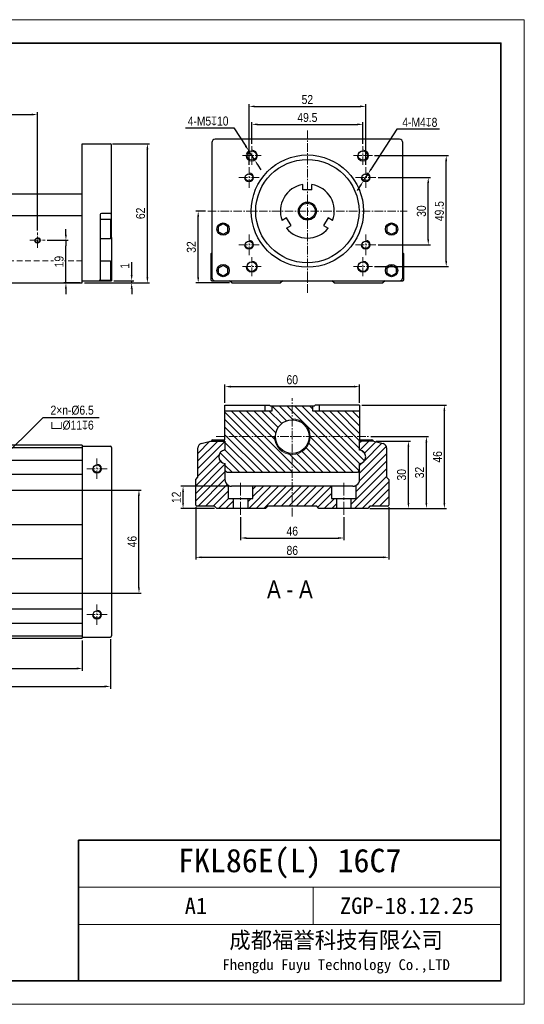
# Model space of a CAD drawing. Header units: millimetres. Extents: x 100 to 2099, y 30 to 469.
# Tile 12 of 12: x 1875 to 2099, y 30 to 469. Entities that reach past the tile are written whole.
import ezdxf

# ---------------------------------------------------------------- set-up
doc = ezdxf.new("R2010")
doc.units = ezdxf.units.MM
doc.linetypes.add('CENTER2', pattern=[28.575, 19.05, -3.175, 3.175, -3.175])
doc.linetypes.add('DASHED', pattern=[19.05, 12.7, -6.35])
doc.layers.get('Defpoints').update_dxf_attribs({"lineweight": 13})
for name, color, linetype, lineweight in [('剖面', 252, 'Continuous', 5), ('小粗', 7, 'Continuous', 25), ('标注', 3, 'Continuous', 13), ('点划线', 1, 'CENTER2', 13), ('粗线', 7, 'Continuous', 35), ('细线', 7, 'Continuous', 13), ('虚线', 253, 'DASHED', 13)]:
    doc.layers.add(name, color=color, linetype=linetype, lineweight=lineweight)
doc.styles.add('4', font='ARIALN.TTF', dxfattribs={"height": 4})
doc.styles.add('图号', font='txt', dxfattribs={"height": 3.5})
doc.dimstyles.new('A4—对齐', dxfattribs={"dimtxt": 4.2, "dimasz": 2.5, "dimexe": 1, "dimexo": 1, "dimgap": 1, "dimtad": 1, "dimdec": 1, "dimzin": 9, "dimdsep": 46, "dimtxsty": '4', "dimcen": 2.5, "dimadec": 0, "dimazin": 0, "dimtm": 1e-09, "dimtfac": 1, "dimtdec": 1, "dimtmove": 0, "dimatfit": 3, "dimfxl": 0, "dimtolj": 1, "dimarcsym": 0})
doc.dimstyles.new('A4—水平', dxfattribs={"dimtxt": 4.2, "dimasz": 2.5, "dimexe": 2, "dimexo": 1, "dimgap": 1, "dimtad": 1, "dimtih": 1, "dimtoh": 1, "dimdec": 1, "dimzin": 12, "dimdsep": 46, "dimtxsty": '4', "dimcen": 2.5, "dimadec": 0, "dimazin": 0, "dimtm": 1e-09, "dimtfac": 1, "dimtdec": 1, "dimtmove": 0, "dimatfit": 3, "dimfxl": 0, "dimtolj": 1, "dimarcsym": 0})

# ---------------------------------------------------------------- blocks, each defined once
blk = doc.blocks.new('A4图框')
at = {"layer": '粗线'}
for p in [(202, 5), (292, 35)]:
    blk.add_line(p, (202, 35), dxfattribs=at)
blk.add_lwpolyline([(5, 205), (292, 205), (292, 5), (5, 5)], close=True, dxfattribs=at)
at = {"layer": '细线'}
for p, q in [((292, 25), (202, 25)), ((252, 17), (252, 25)), ((292, 17), (202, 17))]:
    blk.add_line(p, q, dxfattribs=at)
blk.add_lwpolyline([(0, 210), (297, 210), (297, 0), (0, 0)], close=True, dxfattribs=at)
at = {"layer": '细线', "insert": (256.89, 11), "char_height": 3.5, "width": 70.2104, "attachment_point": 5, "style": '图号'}
blk.add_mtext('成都福誉科技有限公司\\P{\\H0.65714x;Fhengdu Fuyu Technology Co.,LTD}', dxfattribs=at)
blk = doc.blocks.new('*D9')
at = {"layer": 'Defpoints', "color": 0, "transparency": 16777216}
for p in [(1882.64, 426.39), (1642.64, 373.79), (1882.64, 373.79)]:
    blk.add_point(p, dxfattribs=at)
at = {"layer": '标注', "color": 0, "lineweight": -2, "transparency": 16777216}
for p, q in [((1642.64, 374.79), (1642.64, 427.39)), ((1645.14, 426.39), (1880.14, 426.39)), ((1882.64, 374.79), (1882.64, 427.39))]:
    blk.add_line(p, q, dxfattribs=at)
at = {"layer": '标注', "color": 0, "transparency": 16777216}
for points in [[(1645.14, 426.81), (1645.14, 425.98), (1642.64, 426.39)], [(1880.14, 426.81), (1880.14, 425.98), (1882.64, 426.39)]]:
    blk.add_solid(points, dxfattribs=at)
at = {"layer": '标注', "color": 0, "transparency": 16777216, "insert": (1762.64, 429.94), "char_height": 4, "width": 35.4298, "attachment_point": 5, "style": '4'}
blk.add_mtext('\\A1;{\\fSimSun|b0|i0|c134|p34;(}m-1{\\fSimSun|b0|i0|c134|p34;)}×200', dxfattribs=at)
blk = doc.blocks.new('*D14')
at = {"layer": 'Defpoints', "color": 0, "transparency": 16777216}
for p in [(1886.05, 370.38), (1895.33, 370.38), (1902.64, 351.38)]:
    blk.add_point(p, dxfattribs=at)
at = {"layer": '标注', "color": 0, "lineweight": -2, "transparency": 16777216}
for p, q in [((1895.33, 372.88), (1895.33, 375.38)), ((1887.05, 370.38), (1896.33, 370.38)), ((1895.33, 370.38), (1895.33, 367.88)), ((1895.33, 353.88), (1895.33, 367.88)), ((1901.64, 351.38), (1894.33, 351.38)), ((1895.33, 351.38), (1895.33, 353.88)), ((1895.33, 348.88), (1895.33, 346.38))]:
    blk.add_line(p, q, dxfattribs=at)
at = {"layer": '标注', "color": 0, "transparency": 16777216}
for points in [[(1894.91, 372.88), (1895.74, 372.88), (1895.33, 370.38)], [(1894.91, 348.88), (1895.74, 348.88), (1895.33, 351.38)]]:
    blk.add_solid(points, dxfattribs=at)
at = {"layer": '标注', "color": 0, "transparency": 16777216, "insert": (1892.28, 360.88), "char_height": 4, "attachment_point": 5, "rotation": 90, "style": '4', "bg_fill": 3, "box_fill_scale": 1.1, "bg_fill_color": 256, "bg_fill_true_color": 13158600, "bg_fill_transparency": 0}
blk.add_mtext('\\A1;19', dxfattribs=at)
blk = doc.blocks.new('*D15')
at = {"layer": 'Defpoints', "color": 0, "transparency": 16777216}
for p in [(1902.64, 351.38), (1915.64, 352.38), (1924.61, 352.38)]:
    blk.add_point(p, dxfattribs=at)
at = {"layer": '标注', "color": 0, "lineweight": -2, "transparency": 16777216}
for p, q in [((1924.61, 354.88), (1924.61, 360.59)), ((1903.64, 351.38), (1925.61, 351.38)), ((1916.64, 352.38), (1925.61, 352.38)), ((1924.61, 351.38), (1924.61, 352.38)), ((1924.61, 348.88), (1924.61, 346.38))]:
    blk.add_line(p, q, dxfattribs=at)
at = {"layer": '标注', "color": 0, "transparency": 16777216}
for points in [[(1924.19, 354.88), (1925.02, 354.88), (1924.61, 352.38)], [(1924.19, 348.88), (1925.02, 348.88), (1924.61, 351.38)]]:
    blk.add_solid(points, dxfattribs=at)
at = {"layer": '标注', "color": 0, "transparency": 16777216, "insert": (1921.6, 358.98), "char_height": 4, "attachment_point": 5, "rotation": 90, "style": '4'}
blk.add_mtext('\\A1;1', dxfattribs=at)
blk = doc.blocks.new('*D16')
at = {"layer": 'Defpoints', "color": 0, "transparency": 16777216}
for p in [(1915.14, 413.38), (1931.61, 413.38), (1902.64, 351.38)]:
    blk.add_point(p, dxfattribs=at)
at = {"layer": '标注', "color": 0, "lineweight": -2, "transparency": 16777216}
for p, q in [((1916.14, 413.38), (1932.61, 413.38)), ((1931.61, 353.88), (1931.61, 410.88)), ((1903.64, 351.38), (1932.61, 351.38))]:
    blk.add_line(p, q, dxfattribs=at)
at = {"layer": '标注', "color": 0, "transparency": 16777216}
for points in [[(1931.19, 410.88), (1932.02, 410.88), (1931.61, 413.38)], [(1931.19, 353.88), (1932.02, 353.88), (1931.61, 351.38)]]:
    blk.add_solid(points, dxfattribs=at)
at = {"layer": '标注', "color": 0, "transparency": 16777216, "insert": (1928.56, 382.38), "char_height": 4, "attachment_point": 5, "rotation": 90, "style": '4'}
blk.add_mtext('\\A1;62', dxfattribs=at)
blk = doc.blocks.new('*D17')
at = {"layer": 'Defpoints', "color": 0, "transparency": 16777216}
for p in [(2028.82, 430.02), (1976.86, 402.94), (2028.82, 402.94)]:
    blk.add_point(p, dxfattribs=at)
at = {"layer": '标注', "color": 0, "lineweight": -2, "transparency": 16777216}
for p, q in [((1976.86, 403.94), (1976.86, 431.02)), ((1979.36, 430.02), (2026.32, 430.02)), ((2028.82, 403.94), (2028.82, 431.02))]:
    blk.add_line(p, q, dxfattribs=at)
at = {"layer": '标注', "color": 0, "transparency": 16777216}
for points in [[(1979.36, 430.44), (1979.36, 429.61), (1976.86, 430.02)], [(2026.32, 430.44), (2026.32, 429.61), (2028.82, 430.02)]]:
    blk.add_solid(points, dxfattribs=at)
at = {"layer": '标注', "color": 0, "transparency": 16777216, "insert": (2002.84, 433.07), "char_height": 4, "attachment_point": 5, "style": '4'}
blk.add_mtext('\\A1;52', dxfattribs=at)
blk = doc.blocks.new('*D18')
at = {"layer": 'Defpoints', "color": 0, "transparency": 16777216}
for p in [(2027.59, 422.02), (1978.09, 412.33), (2027.59, 412.33)]:
    blk.add_point(p, dxfattribs=at)
at = {"layer": '标注', "color": 0, "lineweight": -2, "transparency": 16777216}
for p, q in [((1978.09, 413.33), (1978.09, 423.02)), ((1980.59, 422.02), (2025.09, 422.02)), ((2027.59, 413.33), (2027.59, 423.02))]:
    blk.add_line(p, q, dxfattribs=at)
at = {"layer": '标注', "color": 0, "transparency": 16777216}
for points in [[(1980.59, 422.44), (1980.59, 421.61), (1978.09, 422.02)], [(2025.09, 422.44), (2025.09, 421.61), (2027.59, 422.02)]]:
    blk.add_solid(points, dxfattribs=at)
at = {"layer": '标注', "color": 0, "transparency": 16777216, "insert": (2002.84, 425.07), "char_height": 4, "attachment_point": 5, "style": '4'}
blk.add_mtext('\\A1;49.5', dxfattribs=at)
blk = doc.blocks.new('*D19')
at = {"layer": 'Defpoints', "color": 0, "transparency": 16777216}
for p in [(2029.91, 400.06), (2027.74, 396.7)]:
    blk.add_point(p, dxfattribs=at)
at = {"layer": '标注', "color": 0, "lineweight": -2, "transparency": 16777216}
for p, q in [((2042.73, 419.88), (2031.27, 402.16)), ((2061.66, 419.88), (2042.73, 419.88)), ((2027.74, 396.7), (2029.91, 400.06)), ((2026.38, 394.6), (2025.02, 392.5))]:
    blk.add_line(p, q, dxfattribs=at)
at = {"layer": '标注', "color": 0, "transparency": 16777216}
for points in [[(2030.92, 402.38), (2031.62, 401.93), (2029.91, 400.06)], [(2026.03, 394.83), (2026.73, 394.37), (2027.74, 396.7)]]:
    blk.add_solid(points, dxfattribs=at)
at = {"layer": '标注', "color": 0, "transparency": 16777216, "insert": (2052.92, 422.92), "char_height": 4, "attachment_point": 5, "style": '4'}
blk.add_mtext('\\A1;4-M4{\\Fgdt|c134;x}8', dxfattribs=at)
blk = doc.blocks.new('*D20')
at = {"layer": 'Defpoints', "color": 0, "transparency": 16777216}
for p in [(1976.74, 410.23), (1979.45, 406.03)]:
    blk.add_point(p, dxfattribs=at)
at = {"layer": '标注', "color": 0, "lineweight": -2, "transparency": 16777216}
for p, q in [((1948.63, 420.45), (1970.15, 420.45)), ((1970.15, 420.45), (1975.39, 412.33)), ((1979.45, 406.03), (1976.74, 410.23)), ((1980.8, 403.92), (1982.16, 401.82))]:
    blk.add_line(p, q, dxfattribs=at)
blk.add_arc((1978.09, 408.13), 2.5, 112.9183, 168.6353, dxfattribs=at)
at = {"layer": '标注', "color": 0, "transparency": 16777216}
for points in [[(1975.74, 412.56), (1975.04, 412.1), (1976.74, 410.23)], [(1981.15, 404.15), (1980.45, 403.7), (1979.45, 406.03)]]:
    blk.add_solid(points, dxfattribs=at)
at = {"layer": '标注', "color": 0, "transparency": 16777216, "insert": (1958.64, 423.49), "char_height": 4, "attachment_point": 5, "style": '4'}
blk.add_mtext('\\A1;4-M5{\\Fgdt|c134;x}10', dxfattribs=at)
blk = doc.blocks.new('*D35')
at = {"layer": 'Defpoints', "color": 0, "transparency": 16777216}
for p in [(1535.64, 193.62), (1915.14, 193.62), (1915.14, 171.62)]:
    blk.add_point(p, dxfattribs=at)
at = {"layer": '标注', "color": 0, "lineweight": -2, "transparency": 16777216}
for p, q in [((1535.64, 192.62), (1535.64, 170.62)), ((1915.14, 192.62), (1915.14, 170.62)), ((1538.14, 171.62), (1912.64, 171.62))]:
    blk.add_line(p, q, dxfattribs=at)
at = {"layer": '标注', "color": 0, "transparency": 16777216}
for points in [[(1538.14, 172.04), (1538.14, 171.2), (1535.64, 171.62)], [(1912.64, 172.04), (1912.64, 171.2), (1915.14, 171.62)]]:
    blk.add_solid(points, dxfattribs=at)
at = {"layer": '标注', "color": 0, "transparency": 16777216, "insert": (1725.39, 174.63), "char_height": 4, "width": 27.2019, "attachment_point": 5, "style": '4'}
blk.add_mtext('\\A1;L1', dxfattribs=at)
blk = doc.blocks.new('*D36')
at = {"layer": 'Defpoints', "color": 0, "transparency": 16777216}
for p in [(1622.64, 193.12), (1902.64, 193.12), (1902.64, 179.62)]:
    blk.add_point(p, dxfattribs=at)
at = {"layer": '标注', "color": 0, "lineweight": -2, "transparency": 16777216}
for p, q in [((1622.64, 192.12), (1622.64, 178.62)), ((1902.64, 192.12), (1902.64, 178.62)), ((1625.14, 179.62), (1900.14, 179.62))]:
    blk.add_line(p, q, dxfattribs=at)
at = {"layer": '标注', "color": 0, "transparency": 16777216}
for points in [[(1625.14, 180.04), (1625.14, 179.2), (1622.64, 179.62)], [(1900.14, 180.04), (1900.14, 179.2), (1902.64, 179.62)]]:
    blk.add_solid(points, dxfattribs=at)
at = {"layer": '标注', "color": 0, "transparency": 16777216, "insert": (1762.64, 182.63), "char_height": 4, "width": 35.0037, "attachment_point": 5, "style": '4'}
blk.add_mtext('\\A1;L2', dxfattribs=at)
blk = doc.blocks.new('*D40')
at = {"layer": 'Defpoints', "color": 0, "transparency": 16777216}
for p in [(2026.12, 305.19), (1966.12, 296.91), (2026.12, 296.91)]:
    blk.add_point(p, dxfattribs=at)
at = {"layer": '标注', "color": 0, "lineweight": -2, "transparency": 16777216}
for p, q in [((1966.12, 297.91), (1966.12, 306.19)), ((1968.62, 305.19), (2023.62, 305.19)), ((2026.12, 297.91), (2026.12, 306.19))]:
    blk.add_line(p, q, dxfattribs=at)
at = {"layer": '标注', "color": 0, "transparency": 16777216}
for points in [[(1968.62, 305.6), (1968.62, 304.77), (1966.12, 305.19)], [(2023.62, 305.6), (2023.62, 304.77), (2026.12, 305.19)]]:
    blk.add_solid(points, dxfattribs=at)
at = {"layer": '标注', "color": 0, "transparency": 16777216, "insert": (1996.12, 308.23), "char_height": 4, "attachment_point": 5, "style": '4'}
blk.add_mtext('\\A1;60', dxfattribs=at)
blk = doc.blocks.new('*D41')
at = {"layer": 'Defpoints', "color": 0, "transparency": 16777216}
for p in [(1973.12, 248.1), (2019.12, 248.1), (2019.12, 237.74)]:
    blk.add_point(p, dxfattribs=at)
at = {"layer": '标注', "color": 0, "lineweight": -2, "transparency": 16777216}
for p, q in [((1973.12, 247.1), (1973.12, 236.74)), ((2019.12, 247.1), (2019.12, 236.74)), ((1975.62, 237.74), (2016.62, 237.74))]:
    blk.add_line(p, q, dxfattribs=at)
at = {"layer": '标注', "color": 0, "transparency": 16777216}
for points in [[(1975.62, 238.16), (1975.62, 237.33), (1973.12, 237.74)], [(2016.62, 238.16), (2016.62, 237.33), (2019.12, 237.74)]]:
    blk.add_solid(points, dxfattribs=at)
at = {"layer": '标注', "color": 0, "transparency": 16777216, "insert": (1996.12, 240.79), "char_height": 4, "attachment_point": 5, "style": '4'}
blk.add_mtext('\\A1;46', dxfattribs=at)
blk = doc.blocks.new('*D42')
at = {"layer": 'Defpoints', "color": 0, "transparency": 16777216}
for p in [(1860.36, 259.12), (1927.86, 259.12), (1860.36, 213.12)]:
    blk.add_point(p, dxfattribs=at)
at = {"layer": '标注', "color": 0, "lineweight": -2, "transparency": 16777216}
for p, q in [((1861.36, 259.12), (1928.86, 259.12)), ((1927.86, 215.62), (1927.86, 256.62)), ((1861.36, 213.12), (1928.86, 213.12))]:
    blk.add_line(p, q, dxfattribs=at)
at = {"layer": '标注', "color": 0, "transparency": 16777216}
for points in [[(1927.44, 256.62), (1928.27, 256.62), (1927.86, 259.12)], [(1927.44, 215.62), (1928.27, 215.62), (1927.86, 213.12)]]:
    blk.add_solid(points, dxfattribs=at)
at = {"layer": '标注', "color": 0, "transparency": 16777216, "insert": (1924.82, 236.12), "char_height": 4, "attachment_point": 5, "rotation": 90, "style": '4'}
blk.add_mtext('\\A1;46', dxfattribs=at)
blk = doc.blocks.new('*D43')
at = {"layer": 'Defpoints', "color": 0, "transparency": 16777216}
for p in [(1953.12, 252.41), (2039.12, 252.41), (2039.12, 229.14)]:
    blk.add_point(p, dxfattribs=at)
at = {"layer": '标注', "color": 0, "lineweight": -2, "transparency": 16777216}
for p, q in [((1953.12, 251.41), (1953.12, 228.14)), ((2039.12, 251.41), (2039.12, 228.14)), ((1955.62, 229.14), (2036.62, 229.14))]:
    blk.add_line(p, q, dxfattribs=at)
at = {"layer": '标注', "color": 0, "transparency": 16777216}
for points in [[(1955.62, 229.56), (1955.62, 228.73), (1953.12, 229.14)], [(2036.62, 229.56), (2036.62, 228.73), (2039.12, 229.14)]]:
    blk.add_solid(points, dxfattribs=at)
at = {"layer": '标注', "color": 0, "transparency": 16777216, "insert": (1996.12, 232.19), "char_height": 4, "attachment_point": 5, "style": '4'}
blk.add_mtext('\\A1;86', dxfattribs=at)
blk = doc.blocks.new('*D44')
at = {"layer": 'Defpoints', "color": 0, "transparency": 16777216}
for p in [(2032.45, 280.91), (2047.84, 280.91), (2029.72, 250.91)]:
    blk.add_point(p, dxfattribs=at)
at = {"layer": '标注', "color": 0, "lineweight": -2, "transparency": 16777216}
for p, q in [((2033.45, 280.91), (2048.84, 280.91)), ((2047.84, 253.41), (2047.84, 278.41)), ((2030.72, 250.91), (2048.84, 250.91))]:
    blk.add_line(p, q, dxfattribs=at)
at = {"layer": '标注', "color": 0, "transparency": 16777216}
for points in [[(2047.42, 278.41), (2048.26, 278.41), (2047.84, 280.91)], [(2047.42, 253.41), (2048.26, 253.41), (2047.84, 250.91)]]:
    blk.add_solid(points, dxfattribs=at)
at = {"layer": '标注', "color": 0, "transparency": 16777216, "insert": (2044.8, 265.91), "char_height": 4, "attachment_point": 5, "rotation": 90, "style": '4'}
blk.add_mtext('\\A1;30', dxfattribs=at)
blk = doc.blocks.new('*D45')
at = {"layer": 'Defpoints', "color": 0, "transparency": 16777216}
for p in [(2030.04, 282.91), (2055.84, 282.91), (2029.72, 250.91)]:
    blk.add_point(p, dxfattribs=at)
at = {"layer": '标注', "color": 0, "lineweight": -2, "transparency": 16777216}
for p, q in [((2031.04, 282.91), (2056.84, 282.91)), ((2055.84, 253.41), (2055.84, 280.41)), ((2030.72, 250.91), (2056.84, 250.91))]:
    blk.add_line(p, q, dxfattribs=at)
at = {"layer": '标注', "color": 0, "transparency": 16777216}
for points in [[(2055.42, 280.41), (2056.26, 280.41), (2055.84, 282.91)], [(2055.42, 253.41), (2056.26, 253.41), (2055.84, 250.91)]]:
    blk.add_solid(points, dxfattribs=at)
at = {"layer": '标注', "color": 0, "transparency": 16777216, "insert": (2052.8, 266.91), "char_height": 4, "attachment_point": 5, "rotation": 90, "style": '4'}
blk.add_mtext('\\A1;32', dxfattribs=at)
blk = doc.blocks.new('*D46')
at = {"layer": 'Defpoints', "color": 0, "transparency": 16777216}
for p in [(2026.12, 296.91), (2063.84, 296.91), (2029.72, 250.91)]:
    blk.add_point(p, dxfattribs=at)
at = {"layer": '标注', "color": 0, "lineweight": -2, "transparency": 16777216}
for p, q in [((2027.12, 296.91), (2064.84, 296.91)), ((2063.84, 253.41), (2063.84, 294.41)), ((2030.72, 250.91), (2064.84, 250.91))]:
    blk.add_line(p, q, dxfattribs=at)
at = {"layer": '标注', "color": 0, "transparency": 16777216}
for points in [[(2063.42, 294.41), (2064.26, 294.41), (2063.84, 296.91)], [(2063.42, 253.41), (2064.26, 253.41), (2063.84, 250.91)]]:
    blk.add_solid(points, dxfattribs=at)
at = {"layer": '标注', "color": 0, "transparency": 16777216, "insert": (2060.8, 273.91), "char_height": 4, "attachment_point": 5, "rotation": 90, "style": '4'}
blk.add_mtext('\\A1;46', dxfattribs=at)
blk = doc.blocks.new('*D47')
at = {"layer": 'Defpoints', "color": 0, "transparency": 16777216}
for p in [(1954.23, 383.38), (1958.47, 383.38), (1969.24, 351.38)]:
    blk.add_point(p, dxfattribs=at)
at = {"layer": '标注', "color": 0, "lineweight": -2, "transparency": 16777216}
for p, q in [((1957.47, 383.38), (1953.23, 383.38)), ((1954.23, 353.88), (1954.23, 380.88)), ((1968.24, 351.38), (1953.23, 351.38))]:
    blk.add_line(p, q, dxfattribs=at)
at = {"layer": '标注', "color": 0, "transparency": 16777216}
for points in [[(1953.82, 380.88), (1954.65, 380.88), (1954.23, 383.38)], [(1953.82, 353.88), (1954.65, 353.88), (1954.23, 351.38)]]:
    blk.add_solid(points, dxfattribs=at)
at = {"layer": '标注', "color": 0, "transparency": 16777216, "insert": (1951.19, 367.38), "char_height": 4, "attachment_point": 5, "rotation": 90, "style": '4'}
blk.add_mtext('\\A1;32', dxfattribs=at)
blk = doc.blocks.new('*D48')
at = {"layer": 'Defpoints', "color": 0, "transparency": 16777216}
for p in [(2033.38, 398.38), (2056.67, 398.38), (2033.38, 368.38)]:
    blk.add_point(p, dxfattribs=at)
at = {"layer": '标注', "color": 0, "lineweight": -2, "transparency": 16777216}
for p, q in [((2034.38, 398.38), (2057.67, 398.38)), ((2056.67, 370.88), (2056.67, 395.88)), ((2034.38, 368.38), (2057.67, 368.38))]:
    blk.add_line(p, q, dxfattribs=at)
at = {"layer": '标注', "color": 0, "transparency": 16777216}
for points in [[(2056.25, 395.88), (2057.09, 395.88), (2056.67, 398.38)], [(2056.25, 370.88), (2057.09, 370.88), (2056.67, 368.38)]]:
    blk.add_solid(points, dxfattribs=at)
at = {"layer": '标注', "color": 0, "transparency": 16777216, "insert": (2053.63, 383.38), "char_height": 4, "attachment_point": 5, "rotation": 90, "style": '4'}
blk.add_mtext('\\A1;30', dxfattribs=at)
blk = doc.blocks.new('*D49')
at = {"layer": 'Defpoints', "color": 0, "transparency": 16777216}
for p in [(2031.79, 408.13), (2064.67, 408.13), (2031.79, 358.63)]:
    blk.add_point(p, dxfattribs=at)
at = {"layer": '标注', "color": 0, "lineweight": -2, "transparency": 16777216}
for p, q in [((2032.79, 408.13), (2065.67, 408.13)), ((2064.67, 361.13), (2064.67, 405.63)), ((2032.79, 358.63), (2065.67, 358.63))]:
    blk.add_line(p, q, dxfattribs=at)
at = {"layer": '标注', "color": 0, "transparency": 16777216}
for points in [[(2064.25, 405.63), (2065.09, 405.63), (2064.67, 408.13)], [(2064.25, 361.13), (2065.09, 361.13), (2064.67, 358.63)]]:
    blk.add_solid(points, dxfattribs=at)
at = {"layer": '标注', "color": 0, "transparency": 16777216, "insert": (2061.63, 383.38), "char_height": 4, "attachment_point": 5, "rotation": 90, "style": '4'}
blk.add_mtext('\\A1;49.5', dxfattribs=at)
blk = doc.blocks.new('*D50')
at = {"layer": 'Defpoints', "color": 0, "transparency": 16777216}
for p in [(1854.98, 261.44), (1850.3, 256.79)]:
    blk.add_point(p, dxfattribs=at)
at = {"layer": '标注', "color": 0, "lineweight": -2, "transparency": 16777216}
for p, q in [((1885.03, 291.3), (1856.76, 263.21)), ((1910.17, 291.3), (1885.03, 291.3)), ((1850.3, 256.79), (1854.98, 261.44)), ((1848.53, 255.03), (1846.75, 253.27))]:
    blk.add_line(p, q, dxfattribs=at)
at = {"layer": '标注', "color": 0, "transparency": 16777216}
for points in [[(1856.46, 263.5), (1857.05, 262.91), (1854.98, 261.44)], [(1848.23, 255.33), (1848.82, 254.74), (1850.3, 256.79)]]:
    blk.add_solid(points, dxfattribs=at)
at = {"layer": '标注', "color": 0, "transparency": 16777216, "insert": (1898.1, 291.3), "char_height": 4, "attachment_point": 5, "style": '4'}
blk.add_mtext('\\A1;2×n-%%C6.5\\P{\\Fgdt|c134;v}%%C11{\\Fgdt|c134;x}6', dxfattribs=at)
blk = doc.blocks.new('*D51')
at = {"layer": 'Defpoints', "color": 0, "transparency": 16777216}
for p in [(1947.49, 260.81), (1969.12, 260.81), (1962.52, 250.91)]:
    blk.add_point(p, dxfattribs=at)
at = {"layer": '标注', "color": 0, "lineweight": -2, "transparency": 16777216}
for p, q in [((1968.12, 260.81), (1946.49, 260.81)), ((1947.49, 253.41), (1947.49, 258.31)), ((1961.52, 250.91), (1946.49, 250.91))]:
    blk.add_line(p, q, dxfattribs=at)
at = {"layer": '标注', "color": 0, "transparency": 16777216}
for points in [[(1947.08, 258.31), (1947.91, 258.31), (1947.49, 260.81)], [(1947.08, 253.41), (1947.91, 253.41), (1947.49, 250.91)]]:
    blk.add_solid(points, dxfattribs=at)
at = {"layer": '标注', "color": 0, "transparency": 16777216, "insert": (1944.49, 255.86), "char_height": 4, "attachment_point": 5, "rotation": 90, "style": '4'}
blk.add_mtext('\\A1;12', dxfattribs=at)

msp = doc.modelspace()

# ---------------------------------------------------------------- hatches: boundary and pattern name
at = {"layer": '剖面'}
h = msp.add_hatch(dxfattribs=at)
h.set_pattern_fill('ANSI31', color=256, scale=0.75, angle=90)
h.set_pattern_definition([(135, (1314.3052, -7.385), (-1.683798, -1.683798), [])])
h.paths.add_polyline_path([(2026.12, 276.89), (2026.12, 280.91), (2032.12, 280.91, 0.414214), (2031.62, 281.41), (2026.12, 281.41), (2026.12, 283.4), (2003.6, 283.4, -0.016604), (2003.62, 282.91, -0.414214), (1996.12, 275.41), (1996.12, 266.91), (2025.12, 266.91), (2026.12, 267.91), (2026.12, 270.92, 0.904534)])
h.paths.add_polyline_path([(1996.12, 275.41, -0.414214), (1988.62, 282.91, -0.016604), (1988.63, 283.4), (1966.12, 283.4), (1966.12, 281.41), (1960.62, 281.41, 0.414214), (1960.12, 280.91), (1966.12, 280.91), (1966.12, 276.89, 0.904534), (1966.12, 270.92), (1966.12, 267.91), (1967.12, 266.91), (1996.12, 266.91)])
h.paths.add_polyline_path([(1996.12, 290.41), (1996.12, 296.41), (1987.12, 296.41), (1987.12, 294.41), (1966.12, 294.41), (1966.12, 283.4), (1988.63, 283.4, -0.394894)])
h.paths.add_polyline_path([(2026.12, 294.41), (2005.12, 294.41), (2005.12, 296.41), (1996.12, 296.41), (1996.12, 290.41, -0.394894), (2003.6, 283.4), (2026.12, 283.4)])
h = msp.add_hatch(dxfattribs=at)
h.set_pattern_fill('ANSI31', color=256, scale=0.75)
h.set_pattern_definition([(45, (1314.3052, -7.385), (-1.683798, 1.683798), [])])
h.paths.add_polyline_path([(1967.62, 261.21, -0.267949), (1966.12, 263.81), (1966.12, 270.92, -0.904534), (1966.12, 276.89), (1966.12, 280.91), (1959.78, 280.91), (1955.6, 279.78, 0.339454), (1954.12, 277.85), (1954.12, 264.81), (1953.12, 263.81), (1953.12, 253.01), (1954.22, 251.91), (1961.52, 251.91), (1962.52, 250.91), (1969.82, 250.91), (1969.82, 255.41), (1967.62, 255.41)])
h.paths.add_polyline_path([(1996.12, 260.81), (1978.62, 260.81), (1978.62, 255.41), (1976.42, 255.41), (1976.42, 250.91), (1984.22, 250.91), (1985.22, 251.91), (1996.12, 251.91)])
h.paths.add_polyline_path([(2015.82, 255.41), (2013.62, 255.41), (2013.62, 260.81), (1996.12, 260.81), (1996.12, 251.91), (2007.02, 251.91), (2008.02, 250.91), (2015.82, 250.91)])
h.paths.add_polyline_path([(2038.12, 277.85, 0.339454), (2036.64, 279.78), (2032.45, 280.91), (2026.12, 280.91), (2026.12, 276.89, -0.904534), (2026.12, 270.92), (2026.12, 263.81, -0.267949), (2024.62, 261.21), (2024.62, 255.41), (2022.42, 255.41), (2022.42, 250.91), (2029.72, 250.91), (2030.72, 251.91), (2038.02, 251.91), (2039.12, 253.01), (2039.12, 263.81), (2038.12, 264.81)])

# ---------------------------------------------------------------- linework, layer by layer
at = {"layer": '小粗'}
for p, q in [((1902.64, 351.38), (1902.64, 413.38)), ((1902.64, 413.38), (1915.14, 413.38)), ((1915.64, 371.63), (1915.64, 412.88)), ((1960.34, 413.88), (1960.34, 353.88)), ((2043.84, 415.38), (1961.84, 415.38)), ((2045.34, 353.88), (2045.34, 413.88)), ((2000.84, 392.88), (2000.84, 395.21)), ((2004.84, 392.88), (2004.84, 395.21)), ((1902.64, 390.88), (1813.44, 390.88)), ((2004.84, 392.88), (2000.84, 392.88)), ((1910.64, 381.88), (1910.64, 352.88)), ((1915.14, 382.38), (1911.14, 382.38)), ((1622.64, 381.38), (1902.64, 381.38)), ((1915.14, 379.63), (1910.64, 379.63)), ((1915.64, 379.13), (1915.14, 379.63)), ((1915.14, 379.63), (1915.14, 371.13)), ((1965.34, 377.69), (1963.34, 376.53)), ((1967.34, 376.53), (1965.34, 377.69)), ((1993.62, 380.36), (1991.6, 379.2)), ((1995.62, 376.9), (1993.62, 380.36)), ((2012.07, 380.36), (2010.07, 376.9)), ((2014.09, 379.2), (2012.07, 380.36)), ((2040.34, 377.69), (2038.34, 376.53)), ((2042.34, 376.53), (2040.34, 377.69)), ((1963.34, 374.22), (1963.34, 376.53)), ((1963.34, 374.22), (1965.34, 373.07)), ((1965.34, 373.07), (1967.34, 374.22)), ((1967.34, 376.53), (1967.34, 374.22)), ((1993.6, 375.73), (1995.62, 376.9)), ((2010.07, 376.9), (2012.09, 375.73)), ((2038.34, 374.22), (2038.34, 376.53)), ((2038.34, 374.22), (2040.34, 373.07)), ((2040.34, 373.07), (2042.34, 374.22)), ((2042.34, 376.53), (2042.34, 374.22)), ((1910.64, 371.13), (1915.14, 371.13)), ((1915.14, 371.13), (1915.64, 371.63)), ((1915.64, 371.63), (1915.64, 360.63)), ((1959.84, 364.28), (1960.34, 364.78)), ((1959.84, 364.28), (1959.84, 352.88)), ((2045.34, 364.78), (2045.84, 364.28)), ((2045.84, 352.88), (2045.84, 364.28)), ((1915.14, 361.13), (1910.64, 361.13)), ((1915.64, 360.63), (1915.14, 361.13)), ((1915.14, 361.13), (1915.14, 352.63)), ((1915.64, 360.63), (1915.64, 352.38)), ((1965.34, 359.19), (1963.34, 358.03)), ((1963.34, 355.72), (1963.34, 358.03)), ((1963.34, 355.72), (1965.34, 354.57)), ((1967.34, 358.03), (1965.34, 359.19)), ((1965.34, 354.57), (1967.34, 355.72)), ((1967.34, 358.03), (1967.34, 355.72)), ((2040.34, 359.19), (2038.34, 358.03)), ((2038.34, 355.72), (2038.34, 358.03)), ((2038.34, 355.72), (2040.34, 354.57)), ((2042.34, 358.03), (2040.34, 359.19)), ((2040.34, 354.57), (2042.34, 355.72)), ((2042.34, 358.03), (2042.34, 355.72)), ((1622.64, 351.38), (1902.64, 351.38)), ((1902.64, 352.38), (1915.64, 352.38)), ((1910.6, 352.63), (1915.14, 352.63)), ((1915.14, 352.63), (1915.64, 353.13)), ((1915.64, 352.38), (1915.27, 352.75)), ((1960.34, 352.38), (2045.34, 352.38)), ((1969.24, 351.38), (1968.24, 352.38)), ((1969.24, 351.38), (1990.94, 351.38)), ((1991.94, 352.38), (1990.94, 351.38)), ((2014.74, 351.38), (2013.74, 352.38)), ((2014.74, 351.38), (2036.44, 351.38)), ((2037.44, 352.38), (2036.44, 351.38)), ((1966.12, 296.91), (1985.92, 296.91)), ((1966.12, 281.41), (1966.12, 296.91)), ((1966.12, 294.41), (1987.12, 294.41)), ((1984.12, 294.41), (1984.12, 296.91)), ((1985.92, 296.91), (1986.42, 296.41)), ((2005.82, 296.41), (1986.42, 296.41)), ((1987.12, 294.41), (1987.12, 296.41)), ((2005.12, 296.41), (2005.12, 294.41)), ((2005.12, 294.41), (2026.12, 294.41)), ((2005.82, 296.41), (2006.32, 296.91)), ((2026.12, 296.91), (2006.32, 296.91)), ((2008.12, 296.91), (2008.12, 294.41)), ((2026.12, 296.91), (2026.12, 281.41)), ((1955.6, 279.78), (1959.78, 280.91)), ((1959.78, 280.91), (1966.12, 280.91)), ((1960.12, 280.91), (1960.12, 280.91)), ((1960.62, 281.41), (1966.12, 281.41)), ((1966.12, 280.91), (1966.12, 276.89)), ((2026.12, 281.41), (2031.62, 281.41)), ((2032.45, 280.91), (2026.12, 280.91)), ((2026.12, 276.89), (2026.12, 280.91)), ((2032.12, 280.91), (2032.12, 280.91)), ((2032.45, 280.91), (2036.64, 279.78)), ((1902.64, 279.12), (1622.64, 279.12)), ((1622.64, 278.12), (1902.64, 278.12)), ((1902.64, 279.12), (1902.64, 193.12)), ((1902.64, 278.62), (1915.14, 278.62)), ((1915.64, 278.12), (1915.64, 194.12)), ((1954.12, 264.81), (1954.12, 277.85)), ((2038.12, 277.85), (2038.12, 264.81)), ((1622.64, 272.45), (1902.64, 272.45)), ((1966.12, 270.92), (1966.12, 263.81)), ((1967.12, 266.91), (1966.12, 267.91)), ((2026.12, 267.91), (2025.12, 266.91)), ((2026.12, 263.81), (2026.12, 270.92)), ((1813.44, 266.12), (1902.64, 266.12)), ((1953.12, 263.81), (1954.12, 264.81)), ((1953.12, 252.41), (1953.12, 263.81)), ((2025.12, 266.91), (1967.12, 266.91)), ((2038.12, 264.81), (2039.12, 263.81)), ((2039.12, 263.81), (2039.12, 252.41)), ((1967.62, 261.21), (1967.62, 255.41)), ((2023.12, 260.81), (1969.12, 260.81)), ((1978.62, 255.41), (1978.62, 260.81)), ((2013.62, 260.81), (2013.62, 255.41)), ((2024.62, 255.41), (2024.62, 261.21)), ((1967.62, 255.41), (1978.62, 255.41)), ((1969.82, 255.41), (1969.82, 250.91)), ((1976.42, 250.91), (1976.42, 255.41)), ((2013.62, 255.41), (2024.62, 255.41)), ((2015.82, 255.41), (2015.82, 250.91)), ((2022.42, 250.91), (2022.42, 255.41)), ((1961.52, 251.91), (1953.62, 251.91)), ((1962.52, 250.91), (1961.52, 251.91)), ((1984.22, 250.91), (1962.52, 250.91)), ((1985.22, 251.91), (1984.22, 250.91)), ((2007.02, 251.91), (1985.22, 251.91)), ((2008.02, 250.91), (2007.02, 251.91)), ((2029.72, 250.91), (2008.02, 250.91)), ((2030.72, 251.91), (2029.72, 250.91)), ((2038.62, 251.91), (2030.72, 251.91)), ((1902.64, 243.62), (1813.44, 243.62)), ((1813.44, 228.62), (1902.64, 228.62)), ((1813.44, 206.12), (1902.64, 206.12)), ((1622.64, 199.78), (1902.64, 199.78)), ((1622.64, 194.12), (1902.64, 194.12)), ((1622.64, 193.12), (1902.64, 193.12)), ((1902.64, 193.62), (1915.14, 193.62))]:
    msp.add_line(p, q, dxfattribs=at)
for centre, radius in [((1978.09, 408.13), 2.1), ((2002.84, 383.38), 25), ((2027.59, 408.13), 2.1), ((2002.84, 383.38), 23), ((1976.86, 398.38), 1.65), ((2028.82, 398.38), 1.65), ((2002.84, 383.38), 4), ((2002.84, 383.38), 3.5), ((1965.34, 375.38), 2.75), ((2040.34, 375.38), 2.75), ((1882.64, 370.38), 1.02), ((1976.86, 368.38), 1.65), ((2028.82, 368.38), 1.65), ((1978.09, 358.63), 2.1), ((2027.59, 358.63), 2.1), ((1965.34, 356.88), 2.75), ((2040.34, 356.88), 2.75), ((1996.12, 282.91), 7.5), ((1909.14, 268.62), 1.65), ((1909.14, 203.62), 1.65)]:
    msp.add_circle(centre, radius, dxfattribs=at)
for centre, radius, start, end in [((1915.14, 412.88), 0.5, 0, 90), ((1961.84, 413.88), 1.5, 90, 180), ((2043.84, 413.88), 1.5, 360, 90), ((2002.84, 383.38), 12, 99.5941, 200.4059), ((2002.84, 383.38), 12, 339.5941, 80.4059), ((1911.14, 381.88), 0.5, 90, 180), ((1915.14, 382.88), 0.5, 270, 0), ((2002.84, 383.38), 12, 219.5941, 320.4059), ((1910.14, 352.88), 0.5, 270, 0), ((1960.34, 352.88), 0.5, 180, 270), ((1961.84, 353.88), 1.5, 180, 270), ((2043.84, 353.88), 1.5, 270, 0), ((2045.34, 352.88), 0.5, 270, 0), ((1960.62, 280.91), 0.5, 90, 180), ((2031.62, 280.91), 0.5, 0, 90), ((1915.14, 278.12), 0.5, 0, 90), ((1956.12, 277.85), 2, 105, 180), ((1966.42, 273.91), 3, 95.7392, 264.2608), ((2025.82, 273.91), 3, 275.7392, 84.2608), ((2036.12, 277.85), 2, 360, 75), ((1969.12, 263.81), 3, 180, 240), ((2023.12, 263.81), 3, 300, 0), ((1953.62, 252.41), 0.5, 180, 270), ((2038.62, 252.41), 0.5, 270, 0), ((1915.14, 194.12), 0.5, 270, 0)]:
    msp.add_arc(centre, radius, start, end, dxfattribs=at)
for points, knots in [([(1967.62, 261.21), (1967.62, 261.21), (1967.62, 261.21), (1967.63, 261.2), (1967.65, 261.19), (1967.66, 261.18), (1967.68, 261.17), (1967.69, 261.17), (1967.7, 261.16), (1967.71, 261.16), (1967.75, 261.14), (1967.79, 261.11), (1967.89, 261.07), (1967.94, 261.04), (1968.04, 261.01), (1968.07, 260.99), (1968.13, 260.97), (1968.14, 260.97), (1968.18, 260.95), (1968.2, 260.95), (1968.3, 260.92), (1968.39, 260.89), (1968.57, 260.85), (1968.67, 260.84), (1968.88, 260.81), (1969, 260.81), (1969.12, 260.81)], [0, 0, 0, 0, 0.000453, 0.125397, 0.125397, 0.187868, 0.187868, 0.219104, 0.219104, 0.25034, 0.25034, 0.375283, 0.375283, 0.500227, 0.500227, 0.562698, 0.562698, 0.593934, 0.593934, 0.62517, 0.62517, 0.750113, 0.750113, 0.875057, 0.875057, 1, 1, 1, 1]), ([(2023.12, 260.81), (2023.24, 260.81), (2023.35, 260.81), (2023.57, 260.84), (2023.67, 260.85), (2023.8, 260.88), (2023.85, 260.9), (2023.91, 260.91), (2023.93, 260.92), (2023.98, 260.93), (2024, 260.94), (2024.1, 260.97), (2024.17, 260.99), (2024.29, 261.04), (2024.35, 261.07), (2024.45, 261.11), (2024.49, 261.14), (2024.53, 261.16), (2024.54, 261.16), (2024.55, 261.17), (2024.57, 261.18), (2024.59, 261.19), (2024.61, 261.2), (2024.62, 261.21), (2024.62, 261.21), (2024.62, 261.21)], [0, 0, 0, 0, 0.124953, 0.124953, 0.249906, 0.249906, 0.312383, 0.312383, 0.343621, 0.343621, 0.374859, 0.374859, 0.499812, 0.499812, 0.624765, 0.624765, 0.749718, 0.749718, 0.780956, 0.780956, 0.812195, 0.874671, 0.874671, 0.999624, 1, 1, 1, 1])]:
    msp.add_open_spline(points, degree=3, knots=knots, dxfattribs=at)
at = {"layer": '标注'}
for centre, radius in [((1978.09, 408.13), 2.5), ((2027.59, 408.13), 2.5), ((1976.86, 398.38), 2), ((2028.82, 398.38), 2), ((1882.64, 370.38), 1.25), ((1976.86, 368.38), 2), ((2028.82, 368.38), 2), ((1978.09, 358.63), 2.5), ((2027.59, 358.63), 2.5), ((1996.12, 282.91), 8), ((1909.14, 268.62), 2), ((1909.14, 203.62), 2)]:
    msp.add_arc(centre, radius, 180, 90, dxfattribs=at)
at = {"layer": '点划线', "ltscale": 0.2}
for p, q in [((2002.84, 346.96), (2002.84, 419.8)), ((1973.89, 408.13), (1982.3, 408.13)), ((1978.09, 403.93), (1978.09, 412.33)), ((2023.39, 408.13), (2031.79, 408.13)), ((2027.59, 403.93), (2027.59, 412.33)), ((1976.86, 393.82), (1976.86, 402.94)), ((2028.82, 393.82), (2028.82, 402.94)), ((1972.31, 398.38), (1981.42, 398.38)), ((2024.27, 398.38), (2033.38, 398.38)), ((1958.47, 383.38), (2047.22, 383.38)), ((1882.64, 366.97), (1882.64, 373.79)), ((1976.86, 363.82), (1976.86, 372.94)), ((2028.82, 363.82), (2028.82, 372.94)), ((1879.24, 370.38), (1886.05, 370.38)), ((1972.31, 368.38), (1981.42, 368.38)), ((2024.27, 368.38), (2033.38, 368.38)), ((1978.09, 354.43), (1978.09, 362.83)), ((2027.59, 354.43), (2027.59, 362.83)), ((1973.89, 358.63), (1982.3, 358.63)), ((2023.39, 358.63), (2031.79, 358.63)), ((1996.12, 247.38), (1996.12, 300.1)), ((1962.2, 282.91), (2030.04, 282.91)), ((1909.14, 264.06), (1909.14, 273.18)), ((1904.59, 268.62), (1913.7, 268.62)), ((1909.14, 199.06), (1909.14, 208.18)), ((1904.59, 203.62), (1913.7, 203.62))]:
    msp.add_line(p, q, dxfattribs=at)
at = {"layer": '点划线', "ltscale": 0.3}
for p, q in [((1973.12, 248.1), (1973.12, 262.71)), ((2019.12, 248.1), (2019.12, 262.71))]:
    msp.add_line(p, q, dxfattribs=at)
at = {"layer": '虚线', "ltscale": 0.2}
msp.add_line((1902.64, 361.28), (1622.64, 361.28), dxfattribs=at)

# ---------------------------------------------------------------- block references
at = {"layer": '标注', "xscale": 2.088853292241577, "yscale": 2.088853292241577, "zscale": 2.088853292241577}
msp.add_blockref('A4图框', (1479.05, 30), dxfattribs=at)

# ---------------------------------------------------------------- texts
at = {"layer": '标注', "insert": (1984.87, 218.88), "char_height": 8, "attachment_point": 1, "style": '4'}
msp.add_mtext_dynamic_manual_height_columns('A - A', width=61.7194, gutter_width=20, heights=[0], dxfattribs=at)
at = {"layer": '标注', "attachment_point": 5, "style": '图号'}
for s, insert, char_height, width in [('FKL86E(L) 16C7', (1994.99, 92.67), 10.4443, 187.9968), ('A1', (1953.22, 73.87), 7.311, 104.4427), ('ZGP-18.12.25', (2047.22, 73.87), 7.311, 83.5541)]:
    msp.add_mtext(s, dxfattribs=dict(at, insert=insert, char_height=char_height, width=width))

# ---------------------------------------------------------------- dimensions: what is measured, and where the dimension line sits
at = {"layer": '标注'}
for base, p1, p2, picture, middle in [((2028.82, 430.02), (1976.86, 402.94), (2028.82, 402.94), '*D17', (2002.84, 430.02)), ((2026.12, 305.19), (1966.12, 296.91), (2026.12, 296.91), '*D40', (1996.12, 305.19))]:
    dim = msp.add_linear_dim(base=base, p1=p1, p2=p2, dimstyle='A4—对齐', dxfattribs=at)
    dim.commit()
    dim.dimension.update_dxf_attribs({"geometry": picture, "text_midpoint": middle, "dimtype": 160})
dim = msp.add_linear_dim(base=(1882.64, 426.39), p1=(1642.64, 373.79), p2=(1882.64, 373.79), text='{\\fSimSun|b0|i0|c134|p34;(}m-1{\\fSimSun|b0|i0|c134|p34;)}×200', dimstyle='A4—对齐', dxfattribs=at)
dim.commit()
dim.dimension.update_dxf_attribs({"geometry": '*D9', "text_midpoint": (1762.64, 426.39), "dimtype": 160})
for p1, p2, text, picture, middle in [((1979.45, 406.03), (1976.74, 410.23), '4-M5{\\Fgdt|c134;x}10', '*D20', (1958.64, 420.45)), ((2027.74, 396.7), (2029.91, 400.06), '4-M4{\\Fgdt|c134;x}8', '*D19', (2052.92, 419.88)), ((1850.3, 256.79), (1854.98, 261.44), '2×n-%%C6.5\\X{\\Fgdt|c134;v}%%C11{\\Fgdt|c134;x}6', '*D50', (1898.1, 291.3))]:
    dim = msp.add_diameter_dim_2p(p1=p1, p2=p2, text=text, dimstyle='A4—水平', dxfattribs=at)
    dim.commit()
    dim.dimension.update_dxf_attribs({"geometry": picture, "text_midpoint": middle, "dimtype": 163})
for base, p1, p2, picture, middle in [((2027.59, 422.02), (1978.09, 412.33), (2027.59, 412.33), '*D18', (2002.84, 425.07)), ((2039.12, 229.14), (1953.12, 252.41), (2039.12, 252.41), '*D43', (1996.12, 232.19)), ((2019.12, 237.74), (1973.12, 248.1), (2019.12, 248.1), '*D41', (1996.12, 240.79))]:
    dim = msp.add_linear_dim(base=base, p1=p1, p2=p2, dimstyle='A4—对齐', dxfattribs=at)
    dim.commit()
    dim.dimension.update_dxf_attribs({"geometry": picture, "text_midpoint": middle})
for base, p1, p2, picture, middle in [((2064.67, 408.13), (2031.79, 358.63), (2031.79, 408.13), '*D49', (2061.63, 383.38)), ((2063.84, 296.91), (2029.72, 250.91), (2026.12, 296.91), '*D46', (2060.8, 273.91)), ((2055.84, 282.91), (2029.72, 250.91), (2030.04, 282.91), '*D45', (2052.8, 266.91)), ((2047.84, 280.91), (2029.72, 250.91), (2032.45, 280.91), '*D44', (2044.8, 265.91)), ((1927.86, 259.12), (1860.36, 213.12), (1860.36, 259.12), '*D42', (1924.82, 236.12))]:
    dim = msp.add_linear_dim(base=base, p1=p1, p2=p2, angle=90, dimstyle='A4—对齐', dxfattribs=at)
    dim.commit()
    dim.dimension.update_dxf_attribs({"geometry": picture, "text_midpoint": middle})
for base, p1, p2, picture, middle in [((2056.67, 398.38), (2033.38, 368.38), (2033.38, 398.38), '*D48', (2056.67, 383.38)), ((1954.23, 383.38), (1969.24, 351.38), (1958.47, 383.38), '*D47', (1954.23, 367.38))]:
    dim = msp.add_linear_dim(base=base, p1=p1, p2=p2, angle=90, dimstyle='A4—对齐', dxfattribs=at)
    dim.commit()
    dim.dimension.update_dxf_attribs({"geometry": picture, "text_midpoint": middle, "dimtype": 160})
dim = msp.add_linear_dim(base=(1947.49, 260.81), p1=(1962.52, 250.91), p2=(1969.12, 260.81), angle=90, text='12', dimstyle='A4—对齐', dxfattribs=at)
dim.commit()
dim.dimension.update_dxf_attribs({"geometry": '*D51', "text_midpoint": (1944.49, 255.86)})
for base, p1, p2, text, picture, middle in [((1915.14, 171.62), (1535.64, 193.62), (1915.14, 193.62), 'L1', '*D35', (1725.39, 174.63)), ((1902.64, 179.62), (1622.64, 193.12), (1902.64, 193.12), 'L2', '*D36', (1762.64, 182.63))]:
    dim = msp.add_linear_dim(base=base, p1=p1, p2=p2, text=text, dimstyle='A4—对齐', dxfattribs=at)
    dim.commit()
    dim.dimension.update_dxf_attribs({"geometry": picture, "text_midpoint": middle})

# ---------------------------------------------------------------- next in the draw order: dimensions: what is measured, and where the dimension line sits
dim = msp.add_linear_dim(base=(1895.33, 370.38), p1=(1902.64, 351.38), p2=(1886.05, 370.38), angle=90, dimstyle='A4—对齐', override={"dimtfill": 1}, dxfattribs=at)
dim.commit()
dim.dimension.update_dxf_attribs({"geometry": '*D14', "text_midpoint": (1892.28, 360.88)})

# ---------------------------------------------------------------- next in the draw order: dimensions: what is measured, and where the dimension line sits
dim = msp.add_linear_dim(base=(1931.61, 413.38), p1=(1902.64, 351.38), p2=(1915.14, 413.38), angle=90, dimstyle='A4—对齐', dxfattribs=at)
dim.commit()
dim.dimension.update_dxf_attribs({"geometry": '*D16', "text_midpoint": (1931.61, 382.38), "dimtype": 160})
dim = msp.add_linear_dim(base=(1924.61, 352.38), p1=(1902.64, 351.38), p2=(1915.64, 352.38), angle=90, dimstyle='A4—对齐', dxfattribs=at)
dim.commit()
dim.dimension.update_dxf_attribs({"geometry": '*D15', "text_midpoint": (1921.6, 358.98)})

doc.saveas('drawing.dxf')
